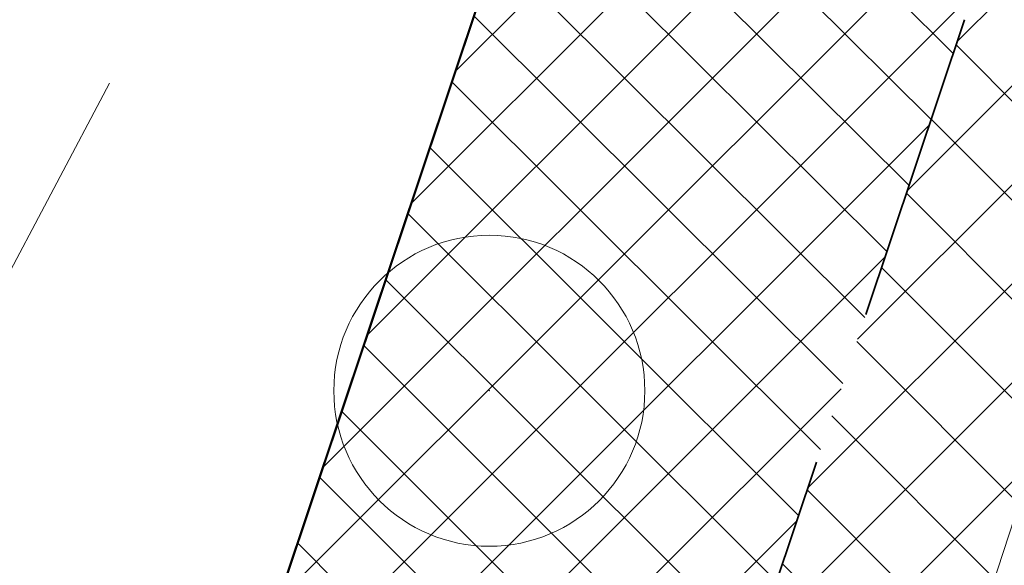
# Model space of a CAD drawing. Header units: metres. Extents: x 6599594 to 6600699, y 5687867 to 5691114.
# Tile 224 of 256: x 6599969.97 to 6599973.14, y 5688943.88 to 5688945.63. Entities that reach past the tile are written whole.
import ezdxf

# ---------------------------------------------------------------- set-up
doc = ezdxf.new("R2010")
doc.units = ezdxf.units.M
doc.header["$MEASUREMENT"] = 0
for name, pattern in [('1', [0]), ('3_EGBZ', [1.5, 1, -0.5]), ('BTO', [0]), ('BUG', [1.5, 1, -0.5]), ('L_0_04', [1.5, 1, -0.5])]:
    doc.linetypes.add(name, pattern=pattern)
doc.layers.get('0').update_dxf_attribs({"color": 253, "linetype": 'CONTINUOUS', "lineweight": 13})
for name, color, linetype, lineweight in [('_dren', 30, '3_EGBZ', 40), ('_kolor chodnik', 50, '1', 5), ('_kolor jezdnia', 4, '1', 0), ('_kolor pobocze', 211, '1', 5), ('_kolor zjazdy kostka', 7, '1', 5), ('_kolor zjazdy tłuczeń', 30, '1', 5), ('_kolor ścieżka @ 1', 10, '1', 0), ('_kraweznik', 7, 'CONTINUOUS', 35), ('_obrzeze', 10, 'BUG', 35), ('_podział mój', 201, 'BTO', 40), ('OT_Komunikacja', 7, 'CONTINUOUS', 0), ('OT_ZagospodarowanieTerenu', 7, 'CONTINUOUS', 0)]:
    doc.layers.add(name, color=color, linetype=linetype, lineweight=lineweight)
pattern_1 = [(45, (0, 0), (-0.1414213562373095, 0.1414213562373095), []), (135, (0, 0), (-0.1414213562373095, -0.1414213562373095), [])]

# ---------------------------------------------------------------- blocks, each defined once
blk = doc.blocks.new('230')
at = {"color": 0, "linetype": 'Continuous', "lineweight": 18}
blk.add_circle((0, 0), 1, dxfattribs=at)
blk = doc.blocks.new('hhh')
at = {"layer": '_podział mój'}
blk.add_line((6600012.715234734, 5689068.962127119), (6599853.466151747, 5688593.232024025), dxfattribs=at)

msp = doc.modelspace()

# ---------------------------------------------------------------- hatches: boundary and pattern name
at = {"layer": '_kolor chodnik'}
h = msp.add_hatch(dxfattribs=at)
h.set_pattern_fill('ANSI37', color=256, scale=1.6)
h.set_pattern_definition(pattern_1)
h.paths.add_polyline_path([(6599849.938171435, 5688542.085872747), (6599852.232147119, 5688548.938742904), (6599853.573135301, 5688548.489851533), (6599853.827082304, 5688549.248475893), (6599851.793849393, 5688549.929093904), (6599849.895278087, 5688548.982823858), (6599847.823506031, 5688542.793750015)])
edge = h.paths.add_edge_path()
edge.add_line((6600018.106075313, 5689087.454911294), (6600022.42781917, 5689091.229234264))
edge.add_line((6600022.42781917, 5689091.229234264), (6600020.233254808, 5689093.742094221))
edge.add_line((6600020.233254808, 5689093.742094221), (6600017.159471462, 5689091.057656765))
edge.add_arc((6600023.275194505, 5689085.385140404), 8.34143334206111, 137.1531558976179, 148.8016577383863)
edge.add_line((6600016.140105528, 5689089.706021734), (6600018.106075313, 5689087.454911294))
h.paths.add_polyline_path([(6600038.501784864, 5689187.59229436), (6600037.906968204, 5689187.700586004), (6600037.638296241, 5689186.224843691), (6600038.240083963, 5689186.115282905)])
h.paths.add_polyline_path([(6600069.098302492, 5689360.276020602), (6600068.321239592, 5689360.413462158), (6600068.064048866, 5689358.936495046), (6600068.836639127, 5689358.799546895)])
h.paths.add_polyline_path([(6600082.393785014, 5689362.950258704), (6600082.941124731, 5689366.103121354), (6600081.481377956, 5689366.361351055), (6600080.923159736, 5689363.210828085)])
h.paths.add_polyline_path([(6600074.022236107, 5689388.065861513), (6600072.983907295, 5689388.249860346), (6600072.723374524, 5689386.772538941), (6600073.760538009, 5689386.588865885)])
h.paths.add_polyline_path([(6600105.602402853, 5689486.45426531), (6600106.738797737, 5689489.760539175), (6600105.28818975, 5689490.281952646), (6600104.132785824, 5689486.965912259)])
h.paths.add_polyline_path([(6600132.519778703, 5689678.737346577), (6600131.636986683, 5689678.922259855), (6600131.330470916, 5689677.453953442), (6600132.212256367, 5689677.269208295)])
h.paths.add_polyline_path([(6600156.649397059, 5689798.7449027), (6600156.48800471, 5689797.95886096), (6600157.450195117, 5689797.757316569), (6600157.615023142, 5689798.542205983)])
h.paths.add_polyline_path([(6600189.055358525, 5689948.643107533), (6600187.902868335, 5689948.884512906), (6600187.600024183, 5689947.417400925), (6600188.748131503, 5689947.176379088)])
edge = h.paths.add_edge_path()
edge.add_line((6600204.459383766, 5690032.969035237), (6600204.153258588, 5690031.227801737))
edge.add_arc((6600202.328347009, 5690027.299936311), 4.331100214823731, 41.853001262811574, 65.08011546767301, ccw=False)
edge.add_arc((6600032.903931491, 5690051.979071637), 174.020003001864, 352.8070218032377, 353.495463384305)
edge.add_arc((6600202.372679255, 5690027.343587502), 5.999999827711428, 55.12102442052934, 69.64815978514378)
edge = h.paths.add_edge_path()
edge.add_line((6600205.046027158, 5690040.265402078), (6600204.972740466, 5690038.483452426))
edge.add_arc((6600203.986269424, 5690044.401803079), 5.999999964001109, 279.4630688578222, 294.9140560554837)
edge.add_line((6600206.513819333, 5690038.960158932), (6600206.607027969, 5690041.030672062))
edge.add_arc((6600203.986269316, 5690044.401803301), 4.270000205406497, 284.3702444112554, 307.86193139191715, ccw=False)
edge = h.paths.add_edge_path()
edge.add_arc((6600203.547470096, 5690044.558759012), 6.446878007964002, 324.43500910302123, 356.20133685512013, ccw=False)
edge.add_arc((6600203.986269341, 5690044.401803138), 6.000000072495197, 323.2169970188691, 357.4193489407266)
h.paths.add_polyline_path([(6600208.910055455, 5690121.713696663), (6600208.146285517, 5690121.748120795), (6600207.125602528, 5690121.794124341), (6600209.971605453, 5690121.665851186)])
edge = h.paths.add_edge_path()
edge.add_line((6600238.769818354, 5690481.648294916), (6600240.338176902, 5690490.87374652))
edge.add_line((6600240.338176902, 5690490.87374652), (6600241.251295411, 5690510.829461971))
edge.add_line((6600241.251295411, 5690510.829461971), (6600239.524022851, 5690510.928942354))
edge.add_line((6600239.524022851, 5690510.928942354), (6600238.633343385, 5690491.167757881))
edge.add_line((6600238.633343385, 5690491.167757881), (6600234.579716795, 5690467.661262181))
edge.add_line((6600234.579716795, 5690467.661262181), (6600234.449796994, 5690464.966873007))
edge.add_arc((6600242.443669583, 5690464.607462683), 8.001948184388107, 177.4256737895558, 268.2543056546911)
edge.add_line((6600242.199903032, 5690456.609228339), (6600242.216657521, 5690457.359274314))
edge.add_line((6600242.216657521, 5690457.359274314), (6600242.305257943, 5690458.836738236))
edge.add_arc((6600242.444504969, 5690464.607952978), 5.772894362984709, 177.0298084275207, 268.6178439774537, ccw=False)
edge.add_line((6600236.679365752, 5690464.907083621), (6600236.951876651, 5690470.95443634))
edge.add_line((6600236.951876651, 5690470.95443634), (6600238.15078669, 5690478.210832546))
edge.add_line((6600238.15078669, 5690478.210832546), (6600238.769818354, 5690481.648294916))
h.paths.add_polyline_path([(6600238.769818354, 5690481.648294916), (6600238.15078669, 5690478.210832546), (6600239.670056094, 5690477.930590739), (6600240.266710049, 5690481.376366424)])
edge = h.paths.add_edge_path()
edge.add_line((6600223.366500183, 5690460.339976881), (6600223.278629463, 5690457.997544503))
edge.add_arc((6600220.967166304, 5690465.656339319), 7.999999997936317, 286.7940807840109, 300.2738222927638)
edge.add_line((6600225.000231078, 5690458.747331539), (6600225.240084, 5690461.623695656))
edge.add_arc((6600221.105749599, 5690465.648640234), 5.76999998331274, 293.06724424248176, 315.7681070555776, ccw=False)
edge = h.paths.add_edge_path()
edge.add_arc((6600220.025145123, 5690444.676291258), 5.770000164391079, 37.996647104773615, 59.94382588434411, ccw=False)
edge.add_line((6600224.572175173, 5690448.22839199), (6600224.817793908, 5690451.081798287))
edge.add_arc((6600220.025145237, 5690444.676291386), 7.999999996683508, 53.19588653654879, 68.15166733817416)
edge.add_line((6600223.00235276, 5690452.101669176), (6600222.91504296, 5690449.670427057))
edge = h.paths.add_edge_path()
edge.add_arc((6600221.105749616, 5690465.648640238), 7.999999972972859, 328.0222308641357, 357.0132597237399)
edge.add_line((6600229.094882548, 5690465.23180147), (6600229.218816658, 5690467.593604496))
edge.add_line((6600229.218816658, 5690467.593604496), (6600228.218919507, 5690467.645774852))
edge.add_line((6600228.218919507, 5690467.645774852), (6600227.891778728, 5690461.411918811))
h.paths.add_polyline_path([(6600200.980142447, 5690012.236744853), (6600202.317278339, 5690011.956662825), (6600202.522293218, 5690012.935421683), (6600201.182321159, 5690013.216097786)])
h.paths.add_polyline_path([(6600196.457878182, 5689983.98337835), (6600195.202332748, 5689984.246370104), (6600194.899091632, 5689982.777335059), (6600196.150355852, 5689982.515240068)])
edge = h.paths.add_edge_path()
edge.add_line((6600112.305909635, 5689517.991018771), (6600112.691041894, 5689519.807934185))
edge.add_line((6600112.691041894, 5689519.807934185), (6600113.245521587, 5689522.423769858))
edge.add_line((6600113.245521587, 5689522.423769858), (6600111.553124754, 5689522.782507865))
edge.add_line((6600111.553124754, 5689522.782507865), (6600107.405864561, 5689503.21722655))
edge.add_line((6600107.405864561, 5689503.21722655), (6600099.494506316, 5689480.361667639))
edge.add_line((6600099.494506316, 5689480.361667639), (6600099.182814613, 5689478.891218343))
edge.add_arc((6600107.008997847, 5689477.232359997), 8.000059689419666, 168.0325629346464, 257.7529108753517)
edge.add_line((6600105.311960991, 5689469.414366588), (6600105.784990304, 5689471.593619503))
edge.add_arc((6600107.008927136, 5689477.232314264), 5.769999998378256, 168.0321375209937, 257.7533362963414, ccw=False)
edge.add_line((6600101.364343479, 5689478.42879883), (6600101.647245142, 5689479.76342708))
edge.add_line((6600101.647245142, 5689479.76342708), (6600104.132785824, 5689486.965912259))
edge.add_line((6600104.132785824, 5689486.965912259), (6600105.28818975, 5689490.281952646))
edge.add_line((6600105.28818975, 5689490.281952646), (6600108.240043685, 5689498.809726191))
edge.add_line((6600108.240043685, 5689498.809726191), (6600112.305909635, 5689517.991018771))
h.paths.add_polyline_path([(6600136.009573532, 5689645.499114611), (6600138.333647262, 5689645.012304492), (6600138.661671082, 5689646.578318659), (6600134.869459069, 5689647.372651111)])
at = {"layer": '_kolor jezdnia'}
h = msp.add_hatch(dxfattribs=at)
h.set_pattern_fill('ANSI37', color=4, scale=3.5)
h.set_pattern_definition([(45, (0, 0), (-0.3093592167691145, 0.3093592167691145), []), (135, (0, 0), (-0.3093592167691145, -0.3093592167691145), [])])
edge = h.paths.add_edge_path()
edge.add_line((6599833.066047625, 5688539.933393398), (6599850.649511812, 5688527.983462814))
edge.add_arc((6599857.337592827, 5688536.653968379), 10.95025544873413, 169.5012687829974, 232.3548431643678, ccw=False)
edge.add_arc((6599858.085851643, 5688536.618142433), 11.69295282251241, 162.2507788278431, 169.9967502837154, ccw=False)
edge.add_line((6599846.949484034, 5688540.182754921), (6599847.823506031, 5688542.793750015))
edge.add_line((6599847.823506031, 5688542.793750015), (6599849.895278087, 5688548.982823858))
edge.add_line((6599849.895278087, 5688548.982823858), (6599852.434748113, 5688556.56906746))
edge.add_line((6599852.434748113, 5688556.56906746), (6599928.48625871, 5688783.760284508))
edge.add_line((6599928.48625871, 5688783.760284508), (6599931.025728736, 5688791.34652811))
edge.add_line((6599931.025728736, 5688791.34652811), (6599996.657773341, 5688987.411326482))
edge.add_line((6599996.657773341, 5688987.411326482), (6599999.197243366, 5688994.997570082))
edge.add_line((6599999.197243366, 5688994.997570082), (6600021.930100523, 5689062.908193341))
edge.add_line((6600021.930100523, 5689062.908193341), (6600017.620224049, 5689067.371531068))
edge.add_line((6600017.620224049, 5689067.371531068), (6600016.714558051, 5689064.654078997))
edge.add_line((6600016.714558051, 5689064.654078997), (6600012.423620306, 5689051.835617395))
edge.add_line((6600012.423620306, 5689051.835617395), (6600009.884150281, 5689044.249373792))
edge.add_line((6600009.884150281, 5689044.249373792), (6599977.53516164, 5688947.612159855))
edge.add_line((6599977.53516164, 5688947.612159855), (6599974.995691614, 5688940.025916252))
edge.add_line((6599974.995691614, 5688940.025916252), (6599942.096912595, 5688841.746295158))
edge.add_line((6599942.096912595, 5688841.746295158), (6599939.557442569, 5688834.160051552))
edge.add_line((6599939.557442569, 5688834.160051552), (6599882.679288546, 5688664.246042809))
edge.add_line((6599882.679288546, 5688664.246042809), (6599880.139818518, 5688656.659799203))
edge.add_line((6599880.139818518, 5688656.659799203), (6599852.46454386, 5688573.984527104))
edge.add_line((6599852.46454386, 5688573.984527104), (6599842.470137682, 5688544.127903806))
edge.add_arc((6599835.706422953, 5688546.652910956), 7.219660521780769, 248.5480913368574, 339.52856074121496, ccw=False)
h.paths.add_polyline_path([(6600044.653202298, 5689172.271628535), (6600046.276244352, 5689181.431901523), (6600047.759199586, 5689189.801539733), (6600051.0603021, 5689208.432603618), (6600052.368792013, 5689215.817578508), (6600054.808584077, 5689229.587499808), (6600056.11707399, 5689236.972474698), (6600057.346666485, 5689243.912161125), (6600058.655146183, 5689251.297078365), (6600058.831439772, 5689252.292060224), (6600060.098987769, 5689259.445963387), (6600060.139929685, 5689259.677035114), (6600061.407468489, 5689266.830886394), (6600072.329030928, 5689328.470998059), (6600073.637511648, 5689335.855921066), (6600077.337304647, 5689356.73715072), (6600078.820259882, 5689365.106788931), (6600081.142794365, 5689378.214921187), (6600082.538516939, 5689386.092227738), (6600095.187867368, 5689457.483787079), (6600091.082877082, 5689465.8405575), (6600089.043088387, 5689454.328211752), (6600087.870641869, 5689447.711051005), (6600087.560133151, 5689445.958573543), (6600086.562151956, 5689440.326076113), (6600082.433200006, 5689417.022719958), (6600080.95024477, 5689408.65308175), (6600077.202698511, 5689387.502337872), (6600075.719743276, 5689379.132699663), (6600073.469199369, 5689366.430874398), (6600071.986244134, 5689358.061236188), (6600069.98686466, 5689346.776955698), (6600068.591142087, 5689338.899649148), (6600065.559290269, 5689321.78820693), (6600064.163567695, 5689313.910900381), (6600059.719426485, 5689288.828650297), (6600058.323703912, 5689280.951343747), (6600057.563846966, 5689276.662793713), (6600056.168124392, 5689268.785487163), (6600054.804920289, 5689261.091711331), (6600053.409197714, 5689253.21440478), (6600053.264817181, 5689252.399536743), (6600051.869094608, 5689244.522230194), (6600051.183555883, 5689240.653124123), (6600049.787833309, 5689232.775817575), (6600046.593849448, 5689214.749319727), (6600045.198126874, 5689206.872013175), (6600044.41754409, 5689202.466488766), (6600042.934588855, 5689194.096850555), (6600036.429952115, 5689157.38538759), (6600034.946996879, 5689149.01574938), (6600030.579776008, 5689124.367629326), (6600027.529365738, 5689107.151445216), (6600024.895072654, 5689094.014582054), (6600030.583685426, 5689094.264316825), (6600032.945013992, 5689106.191885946), (6600043.170247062, 5689163.901990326)])
edge = h.paths.add_edge_path()
edge.add_line((6600111.106812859, 5689535.144351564), (6600111.256844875, 5689535.85214863))
edge.add_line((6600111.256844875, 5689535.85214863), (6600112.915748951, 5689543.678261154))
edge.add_line((6600112.915748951, 5689543.678261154), (6600117.304772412, 5689564.384094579))
edge.add_line((6600117.304772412, 5689564.384094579), (6600119.067357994, 5689572.699339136))
edge.add_line((6600119.067357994, 5689572.699339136), (6600120.087667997, 5689577.512794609))
edge.add_line((6600120.087667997, 5689577.512794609), (6600121.642890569, 5689584.849775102))
edge.add_line((6600121.642890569, 5689584.849775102), (6600128.436769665, 5689616.900852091))
edge.add_line((6600128.436769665, 5689616.900852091), (6600129.991992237, 5689624.237832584))
edge.add_line((6600129.991992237, 5689624.237832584), (6600132.660554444, 5689636.827148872))
edge.add_line((6600132.660554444, 5689636.827148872), (6600133.208838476, 5689639.444704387))
edge.add_line((6600133.208838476, 5689639.444704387), (6600134.848957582, 5689647.274775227))
edge.add_line((6600134.848957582, 5689647.274775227), (6600138.97649476, 5689666.979995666))
edge.add_line((6600138.97649476, 5689666.979995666), (6600140.51410642, 5689674.320687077))
edge.add_line((6600140.51410642, 5689674.320687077), (6600145.209128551, 5689696.735129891))
edge.add_line((6600145.209128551, 5689696.735129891), (6600146.746740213, 5689704.075821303))
edge.add_line((6600146.746740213, 5689704.075821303), (6600151.462308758, 5689726.588354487))
edge.add_line((6600151.462308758, 5689726.588354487), (6600152.999920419, 5689733.929045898))
edge.add_line((6600152.999920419, 5689733.929045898), (6600155.244070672, 5689744.642813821))
edge.add_line((6600155.244070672, 5689744.642813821), (6600156.781682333, 5689751.983505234))
edge.add_line((6600156.781682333, 5689751.983505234), (6600161.635515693, 5689775.156126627))
edge.add_line((6600161.635515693, 5689775.156126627), (6600163.378142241, 5689783.475576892))
edge.add_line((6600163.378142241, 5689783.475576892), (6600163.850769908, 5689785.731942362))
edge.add_line((6600163.850769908, 5689785.731942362), (6600167.028500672, 5689800.902704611))
edge.add_line((6600167.028500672, 5689800.902704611), (6600179.49088801, 5689860.399222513))
edge.add_line((6600179.49088801, 5689860.399222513), (6600181.233514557, 5689868.718672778))
edge.add_line((6600181.233514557, 5689868.718672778), (6600181.84713393, 5689871.648144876))
edge.add_line((6600181.84713393, 5689871.648144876), (6600183.384745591, 5689878.988836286))
edge.add_line((6600183.384745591, 5689878.988836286), (6600184.935818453, 5689886.393792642))
edge.add_line((6600184.935818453, 5689886.393792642), (6600186.575937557, 5689894.223863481))
edge.add_line((6600186.575937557, 5689894.223863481), (6600194.05133812, 5689929.912074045))
edge.add_line((6600194.05133812, 5689929.912074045), (6600195.691457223, 5689937.742144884))
edge.add_line((6600195.691457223, 5689937.742144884), (6600202.915799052, 5689972.231779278))
edge.add_line((6600202.915799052, 5689972.231779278), (6600204.555918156, 5689980.061850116))
edge.add_line((6600204.555918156, 5689980.061850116), (6600206.062781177, 5689987.255744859))
edge.add_line((6600206.062781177, 5689987.255744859), (6600207.702900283, 5689995.085815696))
edge.add_line((6600207.702900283, 5689995.085815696), (6600210.232559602, 5690007.162628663))
edge.add_line((6600210.232559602, 5690007.162628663), (6600211.694938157, 5690014.144150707))
edge.add_arc((6600028.177652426, 5690052.584442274), 187.5000004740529, 348.1696294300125, 357.4195276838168)
edge.add_line((6600215.487522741, 5690044.142720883), (6600208.310270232, 5690026.480446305))
edge.add_arc((6600032.903933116, 5690051.97907145), 177.2500013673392, 348.1696294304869, 351.7289130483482, ccw=False)
edge.add_line((6600206.38894146, 5690015.640182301), (6600205.966941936, 5690013.625519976))
edge.add_line((6600205.966941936, 5690013.625519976), (6600204.326822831, 5690005.795449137))
edge.add_line((6600204.326822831, 5690005.795449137), (6600197.076961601, 5689971.183982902))
edge.add_line((6600197.076961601, 5689971.183982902), (6600195.334335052, 5689962.864532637))
edge.add_line((6600195.334335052, 5689962.864532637), (6600193.44722506, 5689953.855305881))
edge.add_line((6600193.44722506, 5689953.855305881), (6600191.909227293, 5689946.512771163))
edge.add_line((6600191.909227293, 5689946.512771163), (6600185.496844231, 5689915.899498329))
edge.add_line((6600185.496844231, 5689915.899498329), (6600183.856521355, 5689908.068454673))
edge.add_line((6600183.856521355, 5689908.068454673), (6600182.066605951, 5689899.523243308))
edge.add_line((6600182.066605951, 5689899.523243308), (6600180.32407057, 5689891.204228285))
edge.add_line((6600180.32407057, 5689891.204228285), (6600174.320344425, 5689862.541919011))
edge.add_line((6600174.320344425, 5689862.541919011), (6600172.577809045, 5689854.222903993))
edge.add_line((6600172.577809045, 5689854.222903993), (6600163.663810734, 5689811.666703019))
edge.add_line((6600163.663810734, 5689811.666703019), (6600162.023782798, 5689803.837067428))
edge.add_line((6600162.023782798, 5689803.837067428), (6600160.924220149, 5689798.587659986))
edge.add_line((6600160.924220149, 5689798.587659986), (6600159.279208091, 5689790.734229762))
edge.add_line((6600159.279208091, 5689790.734229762), (6600157.107250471, 5689780.365115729))
edge.add_line((6600157.107250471, 5689780.365115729), (6600155.462238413, 5689772.511685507))
edge.add_line((6600155.462238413, 5689772.511685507), (6600153.380318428, 5689762.572418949))
edge.add_line((6600153.380318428, 5689762.572418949), (6600151.735124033, 5689754.718118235))
edge.add_line((6600151.735124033, 5689754.718118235), (6600148.586504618, 5689739.686336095))
edge.add_line((6600148.586504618, 5689739.686336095), (6600146.885007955, 5689731.563243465))
edge.add_line((6600146.885007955, 5689731.563243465), (6600141.75088822, 5689707.052510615))
edge.add_line((6600141.75088822, 5689707.052510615), (6600140.110896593, 5689699.223048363))
edge.add_line((6600140.110896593, 5689699.223048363), (6600133.483561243, 5689667.583574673))
edge.add_line((6600133.483561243, 5689667.583574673), (6600131.860394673, 5689659.834436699))
edge.add_line((6600131.860394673, 5689659.834436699), (6600131.740984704, 5689659.26436315))
edge.add_line((6600131.740984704, 5689659.26436315), (6600130.117814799, 5689651.515209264))
edge.add_line((6600130.117814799, 5689651.515209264), (6600127.27873359, 5689637.961189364))
edge.add_line((6600127.27873359, 5689637.961189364), (6600126.924568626, 5689636.290366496))
edge.add_line((6600126.924568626, 5689636.290366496), (6600125.166244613, 5689627.995226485))
edge.add_line((6600125.166244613, 5689627.995226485), (6600118.009503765, 5689594.232298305))
edge.add_line((6600118.009503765, 5689594.232298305), (6600116.25117975, 5689585.937158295))
edge.add_line((6600116.25117975, 5689585.937158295), (6600113.665314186, 5689573.737975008))
edge.add_line((6600113.665314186, 5689573.737975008), (6600111.898534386, 5689565.402943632))
edge.add_line((6600111.898534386, 5689565.402943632), (6600104.889982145, 5689532.339115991))
edge.add_line((6600104.889982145, 5689532.339115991), (6600103.22663594, 5689524.492047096))
edge.add_line((6600103.22663594, 5689524.492047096), (6600096.623876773, 5689493.342605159))
edge.add_line((6600096.623876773, 5689493.342605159), (6600094.968986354, 5689485.535427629))
edge.add_line((6600094.968986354, 5689485.535427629), (6600094.300101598, 5689482.379870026))
edge.add_line((6600094.300101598, 5689482.379870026), (6600099.182814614, 5689478.891218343))
edge.add_line((6600099.182814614, 5689478.891218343), (6600099.494506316, 5689480.361667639))
edge.add_line((6600099.494506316, 5689480.361667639), (6600111.106812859, 5689535.144351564))
edge = h.paths.add_edge_path()
edge.add_arc((6600239.213891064, 5690851.400367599), 10.00000000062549, -2.8342403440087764, 76.13703556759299, ccw=False)
edge.add_line((6600249.201658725, 5690850.905901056), (6600249.082723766, 5690848.503524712))
edge.add_line((6600249.082723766, 5690848.503524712), (6600247.016487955, 5690806.767468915))
edge.add_line((6600247.016487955, 5690806.767468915), (6600246.092398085, 5690789.152178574))
edge.add_line((6600246.092398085, 5690789.152178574), (6600233.768116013, 5690572.015170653))
edge.add_line((6600233.768116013, 5690572.015170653), (6600228.959056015, 5690465.296202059))
edge.add_line((6600228.959056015, 5690465.296202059), (6600234.588724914, 5690465.017134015))
edge.add_line((6600234.588724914, 5690465.017134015), (6600239.262540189, 5690571.767576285))
edge.add_line((6600239.262540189, 5690571.767576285), (6600252.50503885, 5690806.400146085))
edge.add_line((6600252.50503885, 5690806.400146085), (6600254.569211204, 5690848.094521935))
edge.add_arc((6600262.559425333, 5690847.6989487), 7.999999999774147, 76.13703557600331, 177.1657596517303, ccw=False)
edge.add_line((6600264.476229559, 5690855.465921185), (6600241.609896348, 5690861.109083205))
edge = h.paths.add_edge_path()
edge.add_line((6600250.031475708, 5690451.625307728), (6600250.231741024, 5690455.772579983))
edge.add_line((6600250.231741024, 5690455.772579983), (6600246.257763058, 5690456.417303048))
edge.add_line((6600246.257763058, 5690456.417303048), (6600242.171761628, 5690456.61060902))
edge.add_arc((6600242.563100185, 5690464.586983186), 7.985968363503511, 176.9123644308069, 267.1911945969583, ccw=False)
edge.add_line((6600234.588724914, 5690465.017134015), (6600228.959056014, 5690465.296202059))
edge.add_arc((6600220.965133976, 5690465.657286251), 8.002072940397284, 267.8289300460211, 357.413716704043, ccw=False)
edge.add_line((6600220.661989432, 5690457.660957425), (6600212.406915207, 5690458.119572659))
edge.add_line((6600212.406915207, 5690458.119572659), (6600208.431872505, 5690457.817501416))
edge.add_line((6600208.431872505, 5690457.817501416), (6600208.233912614, 5690454.548331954))
edge.add_line((6600208.233912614, 5690454.548331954), (6600212.129565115, 5690453.127270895))
edge.add_line((6600212.129565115, 5690453.127270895), (6600218.640548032, 5690452.76554962))
edge.add_line((6600218.640548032, 5690452.76554962), (6600216.486747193, 5690452.885205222))
edge.add_line((6600216.486747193, 5690452.885205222), (6600220.468905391, 5690452.663974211))
edge.add_arc((6600220.025145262, 5690444.676291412), 7.99999997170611, -0.3386579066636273, 86.8201700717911, ccw=False)
edge.add_line((6600228.025005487, 5690444.629006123), (6600227.803602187, 5690439.649256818))
edge.add_line((6600227.803602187, 5690439.649256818), (6600226.885525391, 5690435.936828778))
edge.add_line((6600226.885525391, 5690435.936828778), (6600225.534849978, 5690405.967249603))
edge.add_line((6600225.534849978, 5690405.967249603), (6600226.115199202, 5690402.187514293))
edge.add_line((6600226.115199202, 5690402.187514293), (6600213.445139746, 5690121.008786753))
edge.add_line((6600213.445139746, 5690121.008786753), (6600213.352800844, 5690118.960058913))
edge.add_line((6600213.352800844, 5690118.960058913), (6600209.980184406, 5690044.131649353))
edge.add_arc((6600203.98626942, 5690044.401803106), 5.999999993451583, 257.4162346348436, 357.41934921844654, ccw=False)
edge.add_line((6600202.679069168, 5690038.545931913), (6600201.589735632, 5690033.666039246))
edge.add_line((6600201.589735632, 5690033.666039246), (6600203.67987942, 5690033.199458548))
edge.add_arc((6600202.372679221, 5690027.343587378), 5.999999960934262, -8.27108729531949, 77.41623506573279, ccw=False)
edge.add_line((6600208.310270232, 5690026.480446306), (6600215.487522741, 5690044.142720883))
edge.add_line((6600215.487522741, 5690044.142720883), (6600216.199687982, 5690059.9446614))
edge.add_line((6600216.199687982, 5690059.9446614), (6600216.537356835, 5690067.437056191))
edge.add_line((6600216.537356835, 5690067.437056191), (6600223.893528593, 5690230.66011469))
edge.add_line((6600223.893528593, 5690230.66011469), (6600224.231197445, 5690238.152509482))
edge.add_line((6600224.231197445, 5690238.152509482), (6600233.507835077, 5690443.987992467))
edge.add_arc((6600241.499722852, 5690443.627812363), 7.999999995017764, 87.29208981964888, 177.4195277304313, ccw=False)
edge.add_line((6600241.877677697, 5690451.618879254), (6600246.021541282, 5690451.422886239))
edge.add_line((6600246.021541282, 5690451.422886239), (6600246.427694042, 5690451.44338883))
edge.add_line((6600246.427694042, 5690451.44338883), (6600246.79397003, 5690451.461878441))
edge.add_line((6600246.79397003, 5690451.461878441), (6600250.031475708, 5690451.625307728))
edge = h.paths.add_edge_path()
edge.add_line((6600007.33756506, 5689086.20374581), (6600006.980466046, 5689080.740822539))
edge.add_line((6600006.980466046, 5689080.740822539), (6600007.229745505, 5689080.720859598))
edge.add_line((6600007.229745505, 5689080.720859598), (6600008.093335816, 5689080.601653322))
edge.add_line((6600008.093335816, 5689080.601653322), (6600008.702681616, 5689080.53831051))
edge.add_arc((6600008.140193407, 5689070.554142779), 9.999999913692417, -18.557800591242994, 86.77547804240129, ccw=False)
edge.add_line((6600017.620224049, 5689067.371531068), (6600021.930100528, 5689062.908193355))
edge.add_arc((6599734.83819726, 5689159.011261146), 302.7499967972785, 341.4922000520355, 343.8640860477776)
edge.add_arc((6600034.895369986, 5689072.315877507), 9.581213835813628, 98.63328270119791, 164.5273290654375, ccw=False)
edge.add_line((6600033.457137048, 5689081.788529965), (6600033.832640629, 5689081.798737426))
edge.add_line((6600033.832640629, 5689081.798737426), (6600034.422462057, 5689082.05700874))
edge.add_line((6600034.422462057, 5689082.05700874), (6600036.833623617, 5689082.139040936))
edge.add_line((6600036.833623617, 5689082.139040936), (6600036.730225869, 5689087.148851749))
edge.add_line((6600036.730225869, 5689087.148851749), (6600036.579860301, 5689087.134303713))
edge.add_arc((6600036.479565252, 5689093.136286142), 6.002820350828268, 169.1687651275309, 270.9573417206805, ccw=False)
edge.add_line((6600030.583685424, 5689094.264316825), (6600024.895072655, 5689094.014582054))
edge.add_arc((6600015.200558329, 5689096.162123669), 9.929528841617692, 271.0943432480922, 347.5094668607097, ccw=False)
edge.add_arc((6600014.909438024, 5689089.646776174), 3.446070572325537, 264.4236009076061, 278.0194998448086, ccw=False)
edge.add_line((6600014.574573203, 5689086.217014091), (6600014.299554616, 5689086.232508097))
edge.add_line((6600014.299554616, 5689086.232508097), (6600010.474232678, 5689086.448019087))
edge.add_line((6600010.474232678, 5689086.448019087), (6600007.33756506, 5689086.20374581))
edge = h.paths.add_edge_path()
edge.add_line((6600105.490725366, 5689463.953528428), (6600106.927559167, 5689464.047234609))
edge.add_line((6600106.927559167, 5689464.047234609), (6600107.835, 5689468.66))
edge.add_line((6600107.835, 5689468.66), (6600105.311960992, 5689469.414366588))
edge.add_arc((6600107.008997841, 5689477.232359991), 8.000059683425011, 168.0325628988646, 257.75291091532, ccw=False)
edge.add_line((6600099.182814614, 5689478.891218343), (6600094.300101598, 5689482.379870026))
edge.add_arc((6600586.245114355, 5689378.104238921), 502.8750369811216, 168.032376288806, 169.9522165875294)
edge.add_line((6600091.082877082, 5689465.8405575), (6600095.187867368, 5689457.483787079))
edge.add_arc((6600103.065173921, 5689456.088064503), 8.000000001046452, 77.7533362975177, 169.9524553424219, ccw=False)
edge.add_line((6600104.762140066, 5689463.906012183), (6600105.490725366, 5689463.953528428))
at = {"layer": '_kolor pobocze'}
h = msp.add_hatch(dxfattribs=at)
h.set_pattern_fill('ANSI37', color=256, scale=1.6)
h.set_pattern_definition(pattern_1)
edge = h.paths.add_edge_path()
edge.add_line((6600035.926965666, 5689101.569442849), (6600036.046865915, 5689102.311543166))
edge.add_arc((6600058.171848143, 5689233.778275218), 133.3154772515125, 259.4578941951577, 260.4470163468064, ccw=False)
edge.add_line((6600033.780707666, 5689102.713067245), (6600032.142559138, 5689101.847662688))
edge.add_arc((6599734.838175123, 5689159.011266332), 302.7500195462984, 347.6801154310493, 349.11639019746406, ccw=False)
edge.add_arc((6600036.478170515, 5689093.133441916), 6.000000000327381, 167.68011541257, 271.5571101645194)
edge.add_line((6600036.64121064, 5689087.1356575), (6600036.730491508, 5689087.137804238))
edge.add_line((6600036.730491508, 5689087.137804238), (6600036.712463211, 5689087.887583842))
edge.add_line((6600036.712463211, 5689087.887583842), (6600036.559840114, 5689087.884077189))
edge.add_arc((6600036.482532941, 5689093.14290691), 5.259397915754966, 170.6455005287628, 270.8422131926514, ccw=False)
edge.add_arc((6600545.796425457, 5688991.216220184), 524.6691769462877, 167.9170060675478, 168.7028219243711, ccw=False)
edge.add_line((6600032.751078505, 5689101.044345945), (6600034.011432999, 5689101.917298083))
edge.add_line((6600034.011432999, 5689101.917298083), (6600035.926965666, 5689101.569442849))
edge = h.paths.add_edge_path()
edge.add_line((6600002.828843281, 5688994.032881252), (6600003.066918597, 5688994.74409159))
edge.add_line((6600003.066918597, 5688994.74409159), (6600001.227880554, 5688995.359703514))
edge.add_line((6600001.227880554, 5688995.359703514), (6600000.55876659, 5688996.702196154))
edge.add_line((6600000.55876659, 5688996.702196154), (6600022.641310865, 5689062.67011804))
edge.add_arc((6599734.838193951, 5689159.011262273), 303.5000002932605, 341.4922000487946, 343.8640860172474)
edge.add_arc((6600035.267451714, 5689072.092773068), 9.250000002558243, 91.55711016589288, 163.8640860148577, ccw=False)
edge.add_line((6600035.016098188, 5689081.339357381), (6600036.868703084, 5689081.389717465))
edge.add_line((6600036.868703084, 5689081.389717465), (6600036.850674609, 5689082.139504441))
edge.add_line((6600036.850674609, 5689082.139504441), (6600034.99571817, 5689082.089080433))
edge.add_arc((6600035.267451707, 5689072.092773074), 9.999999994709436, 91.55711014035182, 163.8640860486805)
edge.add_arc((6599734.838192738, 5689159.011262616), 302.7500015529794, 341.4922000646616, 343.8640860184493, ccw=False)
edge.add_line((6600021.930100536, 5689062.908193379), (6599999.748942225, 5688996.645678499))
edge.add_line((6599999.748942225, 5688996.645678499), (6600000.695212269, 5688994.747107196))
edge.add_line((6600000.695212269, 5688994.747107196), (6600002.828843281, 5688994.032881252))
h.paths.add_polyline_path([(6599971.7492186, 5688907.297112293), (6599971.084233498, 5688908.631320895), (6599997.822068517, 5688988.526766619), (6599999.164561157, 5688989.195880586), (6600001.003599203, 5688988.580268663), (6600001.241674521, 5688989.291479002), (6599999.108043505, 5688990.005704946), (6599997.209472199, 5688989.059434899), (6599970.270280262, 5688908.583087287), (6599971.216550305, 5688906.684515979), (6599973.350181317, 5688905.970290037), (6599973.588256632, 5688906.681500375)])
h.paths.add_polyline_path([(6599932.504667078, 5688790.060553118), (6599931.835553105, 5688791.403045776), (6599968.343406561, 5688900.4641754), (6599969.685899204, 5688901.133289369), (6599971.524937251, 5688900.517677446), (6599971.763012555, 5688901.228887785), (6599969.629381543, 5688901.94311373), (6599967.730810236, 5688900.996843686), (6599931.025728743, 5688791.34652811), (6599931.971998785, 5688789.447956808), (6599934.105629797, 5688788.73373086), (6599934.343705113, 5688789.4449412)])
at = {"layer": '_kolor zjazdy kostka'}
h = msp.add_hatch(dxfattribs=at)
h.set_pattern_fill('ANSI37', color=256, scale=1.6)
h.set_pattern_definition(pattern_1)
h.paths.add_polyline_path([(6600244.137440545, 5690813.934732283), (6600242.369522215, 5690814.022127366), (6600242.097568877, 5690808.528921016), (6600243.865482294, 5690808.441426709)])
h.paths.add_polyline_path([(6600247.012128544, 5690806.679412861), (6600247.442736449, 5690815.377295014), (6600247.393289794, 5690814.378518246), (6600247.113277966, 5690808.722537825)])
h.paths.add_polyline_path([(6600242.297085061, 5690788.088808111), (6600240.958726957, 5690788.155683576), (6600240.648818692, 5690782.664569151), (6600241.987258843, 5690782.599147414)])
h.paths.add_polyline_path([(6600245.558275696, 5690780.919298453), (6600246.037231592, 5690789.405686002), (6600244.985820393, 5690788.453468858), (6600244.612601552, 5690781.981345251)])
h.paths.add_polyline_path([(6600241.348405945, 5690723.711515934), (6600242.272017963, 5690722.691689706), (6600242.749709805, 5690731.155680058), (6600241.698138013, 5690730.203317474), (6600241.472690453, 5690726.27550499)])
h.paths.add_polyline_path([(6600225.772794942, 5690394.589141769), (6600224.731429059, 5690393.637598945), (6600224.461246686, 5690387.644646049), (6600225.412923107, 5690386.603142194)])
h.paths.add_polyline_path([(6600223.012390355, 5690333.280720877), (6600223.372595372, 5690341.272607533), (6600222.32835346, 5690340.318436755), (6600222.058239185, 5690334.324941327)])
h.paths.add_polyline_path([(6600215.496388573, 5690166.390602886), (6600215.856593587, 5690174.382489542), (6600214.812834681, 5690173.428760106), (6600214.542018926, 5690167.435062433)])
h.paths.add_polyline_path([(6600212.446537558, 5690121.053392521), (6600213.399499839, 5690120.010473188), (6600213.788744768, 5690128.503024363), (6600212.745135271, 5690127.54943145)])
h.paths.add_polyline_path([(6600209.977420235, 5690121.665589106), (6600210.225142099, 5690127.162117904), (6600207.346107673, 5690127.291879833), (6600207.119593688, 5690121.794395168)])
h.paths.add_polyline_path([(6600207.950178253, 5690070.725854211), (6600204.880846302, 5690070.828947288), (6600204.643784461, 5690065.333808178), (6600207.702521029, 5690065.204598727)])
h.paths.add_polyline_path([(6600200.981479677, 5690012.236464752), (6600199.969248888, 5690007.339980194), (6600201.282587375, 5690007.064882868), (6600202.31726072, 5690011.956666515)])
h.paths.add_polyline_path([(6600193.613960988, 5689970.406358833), (6600192.398010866, 5689970.660657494), (6600191.286205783, 5689965.274578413), (6600192.486379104, 5689965.023185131)])
h.paths.add_polyline_path([(6600189.061271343, 5689948.671423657), (6600189.98413328, 5689953.050774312), (6600188.818902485, 5689953.32186217), (6600187.908781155, 5689948.91282903)])
h.paths.add_polyline_path([(6600180.976201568, 5689915.317449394), (6600179.952861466, 5689910.421322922), (6600181.008474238, 5689910.200199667), (6600182.033843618, 5689915.09540201)])
h.paths.add_polyline_path([(6600176.508279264, 5689893.538690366), (6600177.476023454, 5689893.335973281), (6600178.603605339, 5689898.719146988), (6600177.636002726, 5689898.922290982)])
h.paths.add_polyline_path([(6600179.28182965, 5689859.401159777), (6600180.522246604, 5689860.211927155), (6600181.057490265, 5689860.561775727), (6600183.598022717, 5689860.029600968), (6600184.726606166, 5689865.412570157), (6600182.186324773, 5689865.943033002), (6600181.604764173, 5689866.832779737), (6600181.024456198, 5689867.720610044)])
h.paths.add_polyline_path([(6600160.200810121, 5689810.862606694), (6600159.232772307, 5689811.065842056), (6600158.207991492, 5689806.171529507), (6600159.175735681, 5689805.968812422)])
h.paths.add_polyline_path([(6600156.49391753, 5689797.987177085), (6600155.463416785, 5689793.068691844), (6600156.431160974, 5689792.865974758), (6600157.461419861, 5689797.784520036)])
edge = h.paths.add_edge_path()
edge.add_arc((6600173.111981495, 5689800.679690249), 5.999999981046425, 204.673115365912, 239.5411154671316, ccw=False)
edge.add_arc((6600173.162096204, 5689800.685330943), 6.047914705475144, 168.3203586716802, 204.5234866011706, ccw=False)
edge.add_line((6600167.239404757, 5689801.9096668), (6600163.651667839, 5689784.781499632))
edge.add_arc((6600169.524220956, 5689783.551410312), 5.999999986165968, 139.2146049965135, 168.1696294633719, ccw=False)
edge.add_arc((6600169.524220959, 5689783.551410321), 5.999999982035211, 96.80962310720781, 139.2146050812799, ccw=False)
edge.add_line((6600168.812796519, 5689789.509083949), (6600170.070461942, 5689795.507731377))
h.paths.add_polyline_path([(6600163.526364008, 5689776.866746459), (6600166.051243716, 5689776.337874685), (6600167.179826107, 5689781.720838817), (6600164.653945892, 5689782.249920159), (6600163.941148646, 5689783.340449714), (6600163.493329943, 5689784.025580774), (6600161.750703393, 5689775.706130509), (6600162.438017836, 5689776.155376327)])
h.paths.add_polyline_path([(6600152.614191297, 5689774.643430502), (6600153.639138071, 5689779.536616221), (6600152.646757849, 5689779.744928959), (6600151.646447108, 5689774.846147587)])
h.paths.add_polyline_path([(6600150.121074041, 5689767.466820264), (6600148.177624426, 5689758.16795459), (6600149.115997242, 5689757.971390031), (6600151.066362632, 5689767.268392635)])
h.paths.add_polyline_path([(6600142.970741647, 5689739.332500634), (6600141.888449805, 5689734.142420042), (6600144.036614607, 5689733.695518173), (6600145.123068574, 5689738.882330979)])
h.paths.add_polyline_path([(6600136.256357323, 5689701.052153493), (6600137.154085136, 5689700.864096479), (6600138.287960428, 5689706.274871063), (6600137.386492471, 5689706.464182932)])
h.paths.add_polyline_path([(6600130.081494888, 5689667.099389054), (6600129.212847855, 5689667.281639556), (6600128.083282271, 5689661.898895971), (6600128.953953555, 5689661.716447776)])
h.paths.add_polyline_path([(6600128.397394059, 5689659.030340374), (6600127.554144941, 5689659.207226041), (6600126.49340855, 5689653.810049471), (6600127.269860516, 5689653.647397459)])
h.paths.add_polyline_path([(6600134.990411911, 5689640.633636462), (6600137.30714639, 5689640.148363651), (6600138.339560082, 5689645.040620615), (6600136.015486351, 5689645.500958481), (6600135.435178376, 5689646.388788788), (6600134.8548704, 5689647.276619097), (6600133.214751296, 5689639.446548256), (6600134.102581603, 5689640.026856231)])
h.paths.add_polyline_path([(6600122.164164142, 5689634.294831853), (6600121.024067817, 5689628.914244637), (6600122.015114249, 5689628.705875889), (6600123.155614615, 5689634.086346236)])
h.paths.add_polyline_path([(6600114.54207576, 5689593.450769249), (6600113.493359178, 5689593.398339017), (6600112.364315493, 5689588.045694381), (6600113.29076438, 5689587.54753241)])
h.paths.add_polyline_path([(6600110.194543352, 5689572.941097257), (6600109.20781945, 5689573.148880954), (6600108.067717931, 5689567.768269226), (6600109.05014319, 5689567.535215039)])
h.paths.add_polyline_path([(6600119.083213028, 5689565.540446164), (6600119.089125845, 5689565.542290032), (6600121.462438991, 5689565.065690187), (6600122.598093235, 5689570.447168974), (6600120.229622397, 5689570.949214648), (6600119.651446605, 5689571.8119627), (6600119.073270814, 5689572.727655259), (6600117.310757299, 5689564.412754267)])
h.paths.add_polyline_path([(6600101.698666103, 5689532.937884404), (6600100.730666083, 5689533.141679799), (6600099.694214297, 5689528.250234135), (6600100.669121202, 5689528.045267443)])
h.paths.add_polyline_path([(6600094.064021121, 5689496.827028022), (6600093.080194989, 5689497.033910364), (6600092.036590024, 5689492.143967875), (6600093.038865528, 5689491.933250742)])
h.paths.add_polyline_path([(6600083.709836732, 5689453.74980843), (6600082.738586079, 5689448.336231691), (6600084.647281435, 5689448.027407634), (6600085.606840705, 5689453.416583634)])
h.paths.add_polyline_path([(6600084.434394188, 5689446.82589514), (6600083.348896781, 5689447.018140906), (6600082.567374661, 5689442.58660872), (6600083.649300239, 5689442.394910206)])
h.paths.add_polyline_path([(6600078.04194071, 5689410.721110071), (6600078.996952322, 5689416.137564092), (6600078.054833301, 5689416.304853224), (6600077.111232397, 5689410.886043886)])
h.paths.add_polyline_path([(6600072.911565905, 5689386.768652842), (6600071.960466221, 5689381.312635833), (6600072.800073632, 5689381.16322159), (6600073.766450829, 5689386.590709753)])
h.paths.add_polyline_path([(6600082.887400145, 5689379.432062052), (6600085.278102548, 5689379.03494316), (6600086.160383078, 5689383.956496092), (6600083.759726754, 5689384.355378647), (6600083.152078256, 5689385.224725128), (6600082.544429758, 5689386.094071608), (6600081.148707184, 5689378.216765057), (6600082.018053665, 5689378.824413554)])
h.paths.add_polyline_path([(6600080.731401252, 5689363.247695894), (6600080.041469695, 5689363.369939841), (6600079.433821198, 5689364.239286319), (6600078.8261727, 5689365.1086328), (6600077.343217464, 5689356.73899459), (6600078.212563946, 5689357.346643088), (6600079.081910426, 5689357.954291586), (6600081.429189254, 5689357.564866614), (6600082.388748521, 5689362.980514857)])
h.paths.add_polyline_path([(6600069.104215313, 5689360.304336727), (6600070.063917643, 5689365.720487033), (6600069.2708267, 5689365.861009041), (6600068.327152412, 5689360.441778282)])
h.paths.add_polyline_path([(6600066.550616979, 5689345.891799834), (6600065.546169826, 5689346.069805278), (6600064.677796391, 5689341.145792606), (6600065.678290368, 5689340.968483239)])
h.paths.add_polyline_path([(6600061.138656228, 5689321.077501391), (6600060.270282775, 5689316.15348863), (6600061.250715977, 5689315.979734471), (6600062.127590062, 5689320.902245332)])
h.paths.add_polyline_path([(6600055.325252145, 5689288.11325564), (6600054.456878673, 5689283.189242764), (6600055.410852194, 5689283.020177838), (6600056.283178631, 5689287.917022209)])
h.paths.add_polyline_path([(6600048.045675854, 5689182.819289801), (6600050.371939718, 5689182.407116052), (6600051.31444535, 5689187.67761207), (6600048.980409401, 5689188.064690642), (6600048.372760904, 5689188.934037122), (6600047.765112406, 5689189.803383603), (6600046.306982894, 5689181.603992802), (6600046.972918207, 5689182.069462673)])
h.paths.add_polyline_path([(6600040.943690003, 5689201.374141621), (6600039.339175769, 5689201.66987967), (6600038.429882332, 5689196.244216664), (6600039.984130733, 5689195.958493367)])
h.paths.add_polyline_path([(6600032.993704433, 5689156.473759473), (6600032.278185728, 5689156.600537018), (6600031.299242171, 5689151.188930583), (6600032.034145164, 5689151.058111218)])
h.paths.add_polyline_path([(6600026.309179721, 5689123.603833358), (6600025.417362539, 5689118.683970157), (6600026.271201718, 5689118.532684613), (6600027.143528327, 5689123.456001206)])
h.paths.add_polyline_path([(6600013.302986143, 5689054.462576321), (6600015.842456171, 5689062.048819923), (6600014.576741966, 5689061.417973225), (6600012.672139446, 5689055.728290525)])
h.paths.add_polyline_path([(6599974.547216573, 5688938.686171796), (6599977.086686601, 5688946.272415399), (6599975.820972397, 5688945.641568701), (6599973.916369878, 5688939.951886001)])
h.paths.add_polyline_path([(6599942.102825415, 5688841.748139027), (6599940.837111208, 5688841.117292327), (6599938.932508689, 5688835.427609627), (6599939.563355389, 5688834.161895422)])
h.paths.add_polyline_path([(6599882.685201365, 5688664.247886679), (6599881.419487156, 5688663.617039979), (6599879.514884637, 5688657.927357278), (6599880.145731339, 5688656.661643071)])
h.paths.add_polyline_path([(6599851.799762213, 5688549.930937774), (6599853.832995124, 5688549.250319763), (6599855.42016389, 5688553.991722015), (6599853.386930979, 5688554.672340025), (6599852.913795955, 5688555.621625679), (6599852.440660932, 5688556.570911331), (6599849.901190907, 5688548.984667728)])
h.paths.add_polyline_path([(6600233.581687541, 5690586.458647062), (6600234.520016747, 5690585.337735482), (6600234.976631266, 5690593.428266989), (6600233.922640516, 5690592.499827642)])
h.paths.add_polyline_path([(6600231.72837122, 5690526.750719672), (6600230.676277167, 5690525.793817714), (6600230.420013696, 5690519.782861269), (6600231.363586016, 5690518.655686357)])
h.paths.add_polyline_path([(6600237.577122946, 5690639.505119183), (6600236.516490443, 5690638.540451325), (6600236.176926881, 5690632.541599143), (6600237.1204992, 5690631.41442423)])
h.paths.add_polyline_path([(6600238.927801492, 5690681.139540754), (6600239.8637879, 5690680.021427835), (6600240.320411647, 5690688.112122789), (6600239.268317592, 5690687.155220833)])
h.paths.add_polyline_path([(6600218.12228406, 5690224.814875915), (6600217.079933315, 5690223.86243318), (6600216.809648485, 5690217.865326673), (6600217.762143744, 5690216.822918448)])
h.paths.add_polyline_path([(6600219.363739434, 5690274.535639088), (6600220.31588625, 5690273.493612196), (6600220.675810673, 5690281.480778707), (6600219.633750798, 5690280.528598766)])
h.paths.add_polyline_path([(6600168.759867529, 5689856.554734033), (6600169.729143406, 5689856.3516961), (6600170.857343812, 5689861.737822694), (6600169.889741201, 5689861.940966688)])
h.paths.add_polyline_path([(6600168.841833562, 5689852.115601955), (6600167.871405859, 5689852.319339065), (6600166.844894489, 5689847.425845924), (6600167.816759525, 5689847.221809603)])
at = {"layer": '_kolor zjazdy tłuczeń'}
h = msp.add_hatch(dxfattribs=at)
h.set_pattern_fill('ANSI37', color=256, scale=1.6)
h.set_pattern_definition(pattern_1)
h.paths.add_polyline_path([(6600071.738584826, 5689316.541189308), (6600074.002160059, 5689316.139947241), (6600074.821286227, 5689320.564809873), (6600072.52373066, 5689320.972165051), (6600071.758724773, 5689322.066638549), (6600071.308433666, 5689322.710858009), (6600069.999891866, 5689315.325892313), (6600070.869299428, 5689315.933583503)])
h.paths.add_polyline_path([(6600061.837619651, 5689260.66121769), (6600065.403572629, 5689260.029392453), (6600066.188084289, 5689264.460480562), (6600062.622765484, 5689265.092193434), (6600062.015116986, 5689265.961539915), (6600061.407468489, 5689266.830886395), (6600060.139929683, 5689259.677035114), (6600060.036255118, 5689259.091907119), (6600060.968334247, 5689260.053611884)])
h.paths.add_polyline_path([(6600054.121686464, 5689275.749321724), (6600049.353940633, 5689276.594248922), (6600048.563196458, 5689272.164286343), (6600053.336592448, 5689271.318336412)])
h.paths.add_polyline_path([(6600051.362759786, 5689260.178239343), (6600046.575145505, 5689261.026687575), (6600045.696540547, 5689256.104505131), (6600050.490433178, 5689255.254922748)])
h.paths.add_polyline_path([(6600049.822656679, 5689251.486064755), (6600049.559351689, 5689250), (6600049.309277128, 5689248.588606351), (6600048.950330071, 5689246.562748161)])
h.paths.add_polyline_path([(6600047.741395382, 5689239.739652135), (6600042.927602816, 5689240.5921676), (6600042.049096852, 5689235.670539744), (6600046.869068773, 5689234.816335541)])
h.paths.add_polyline_path([(6600054.808584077, 5689229.587499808), (6600055.677930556, 5689230.195148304), (6600056.547277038, 5689230.802796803), (6600060.116611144, 5689230.170372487), (6600060.901070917, 5689234.601469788), (6600057.332370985, 5689235.233781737), (6600056.724722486, 5689236.103128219), (6600056.117073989, 5689236.972474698)])
h.paths.add_polyline_path([(6600057.608354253, 5689245.389098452), (6600057.89849587, 5689247.026626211), (6600058.129179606, 5689248.328580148), (6600058.393448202, 5689249.820083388), (6600058.524297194, 5689250.558580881), (6600058.655146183, 5689251.297078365), (6600057.346666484, 5689243.912161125), (6600057.477515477, 5689244.650658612)])
h.paths.add_polyline_path([(6600060.098987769, 5689259.445963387), (6600058.727765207, 5689251.706932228), (6600059.941512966, 5689252.555307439), (6600060.466458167, 5689252.922229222), (6600064.033202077, 5689252.290263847), (6600064.817708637, 5689256.721352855), (6600061.251552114, 5689257.353214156), (6600060.448868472, 5689258.501592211), (6600060.036255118, 5689259.091907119)])
h.paths.add_polyline_path([(6600045.065773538, 5689224.587510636), (6600040.223948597, 5689225.445565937), (6600039.34534368, 5689220.523383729), (6600044.184647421, 5689219.665753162)])
h.paths.add_polyline_path([(6600051.807328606, 5689212.648740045), (6600053.546021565, 5689213.864037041), (6600057.117339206, 5689213.231261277), (6600057.158908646, 5689213.462503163), (6600056.685976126, 5689210.795034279), (6600057.988775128, 5689218.149697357), (6600054.417482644, 5689218.782468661), (6600053.202185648, 5689220.521161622)])
h.paths.add_polyline_path([(6600044.653202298, 5689172.271628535), (6600043.131958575, 5689163.685894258), (6600043.720910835, 5689164.09755516), (6600044.870651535, 5689164.901191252), (6600047.172110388, 5689164.493252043), (6600048.178122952, 5689170.123537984), (6600045.868499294, 5689170.532935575), (6600045.260850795, 5689171.402282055)])
h.paths.add_polyline_path([(6600011.927798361, 5689061.806776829), (6600010.473178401, 5689062.264357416), (6600008.88600963, 5689057.522955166), (6600010.308430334, 5689057.04680453)])
h.paths.add_polyline_path([(6599999.962386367, 5688989.719716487), (6600001.241674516, 5688989.291478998), (6600002.277144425, 5688992.384772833), (6600002.82884328, 5688994.032881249), (6600000.695212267, 5688994.747107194), (6599999.748942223, 5688996.645678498), (6599997.209472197, 5688989.059434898), (6599999.108043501, 5688990.005704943)])
h.paths.add_polyline_path([(6599973.139829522, 5688946.01180226), (6599971.717408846, 5688946.487952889), (6599970.130240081, 5688941.746550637), (6599971.552660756, 5688941.270400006)])
h.paths.add_polyline_path([(6599938.150055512, 5688841.485682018), (6599936.727634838, 5688841.961832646), (6599935.140466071, 5688837.220430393), (6599936.562886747, 5688836.744279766)])
h.paths.add_polyline_path([(6599930.384830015, 5688784.706554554), (6599932.51846103, 5688783.992328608), (6599934.105629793, 5688788.733730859), (6599931.971998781, 5688789.447956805), (6599931.498863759, 5688790.397242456), (6599931.025728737, 5688791.34652811), (6599928.48625871, 5688783.760284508), (6599929.435544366, 5688784.233419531)])
h.paths.add_polyline_path([(6599878.732431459, 5688663.985429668), (6599877.310010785, 5688664.461580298), (6599875.722842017, 5688659.720178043), (6599877.145262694, 5688659.244027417)])
at = {"layer": '_kolor ścieżka @ 1'}
h = msp.add_hatch(dxfattribs=at)
h.set_pattern_fill('ANSI37', color=10, scale=1.8)
h.set_pattern_definition([(45, (0, 0), (-0.1590990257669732, 0.1590990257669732), []), (135, (0, 0), (-0.1590990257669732, -0.1590990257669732), [])])
edge = h.paths.add_edge_path()
edge.add_line((6599877.145262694, 5688659.244027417), (6599854.614951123, 5688591.938475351))
edge.add_line((6599854.614951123, 5688591.938475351), (6599854.214414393, 5688589.387325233))
edge.add_line((6599854.214414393, 5688589.387325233), (6599839.435327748, 5688545.233719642))
edge.add_arc((6599834.523035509, 5688547.748213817), 5.518450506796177, 246.51508714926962, 332.8930934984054, ccw=False)
edge.add_line((6599832.323891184, 5688542.686883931), (6599836.925902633, 5688539.594394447))
edge.add_arc((6599835.881373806, 5688546.52869976), 7.012533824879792, 278.5661808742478, 339.9794081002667)
edge.add_line((6599842.470137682, 5688544.127903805), (6599857.359687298, 5688588.607952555))
edge.add_line((6599857.359687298, 5688588.607952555), (6599857.303782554, 5688591.591210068))
edge.add_line((6599857.303782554, 5688591.591210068), (6599879.508971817, 5688657.925513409))
edge.add_line((6599879.508971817, 5688657.925513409), (6599879.193548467, 5688658.558370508))
edge.add_line((6599879.193548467, 5688658.558370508), (6599877.145262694, 5688659.244027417))
h.paths.add_polyline_path([(6599879.193548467, 5688658.558370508), (6599879.508971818, 5688657.925513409), (6599881.413574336, 5688663.615196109), (6599880.780717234, 5688663.299772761), (6599878.732431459, 5688663.985429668), (6599877.145262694, 5688659.244027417)])
h.paths.add_polyline_path([(6599938.92659587, 5688835.425765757), (6599938.611172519, 5688836.058622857), (6599936.562886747, 5688836.744279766), (6599878.732431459, 5688663.985429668), (6599880.780717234, 5688663.299772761), (6599881.413574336, 5688663.615196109)])
h.paths.add_polyline_path([(6599974.364844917, 5688941.291630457), (6599974.049421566, 5688941.924487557), (6599972.001135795, 5688942.610144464), (6599936.562886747, 5688836.744279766), (6599938.611172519, 5688836.058622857), (6599938.92659587, 5688835.425765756)])
h.paths.add_polyline_path([(6599974.049421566, 5688941.924487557), (6599974.364844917, 5688941.291630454), (6600009.253303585, 5689045.515087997), (6600008.937880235, 5689046.147945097), (6600006.889594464, 5689046.833602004), (6599972.001135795, 5688942.610144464)])
h.paths.add_polyline_path([(6600008.937880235, 5689046.147945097), (6600009.253303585, 5689045.515087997), (6600011.157906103, 5689051.204770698), (6600010.525049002, 5689050.889347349), (6600008.476763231, 5689051.575004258), (6600006.889594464, 5689046.833602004)])
edge = h.paths.add_edge_path()
edge.add_arc((6599858.085851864, 5688536.618142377), 11.69295304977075, 162.2507788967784, 169.9967501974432)
edge.add_line((6599846.570656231, 5688538.649255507), (6599849.824991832, 5688528.706403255))
edge.add_line((6599849.824991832, 5688528.706403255), (6599853.13552, 5688528.731057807))
edge.add_line((6599853.13552, 5688528.731057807), (6599849.868997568, 5688538.728963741))
edge.add_line((6599849.868997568, 5688538.728963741), (6599850.886451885, 5688541.768438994))
edge.add_line((6599850.886451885, 5688541.768438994), (6599849.938171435, 5688542.085872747))
edge.add_line((6599849.938171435, 5688542.085872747), (6599847.823506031, 5688542.793750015))
edge.add_line((6599847.823506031, 5688542.793750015), (6599846.949484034, 5688540.182754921))
edge = h.paths.add_edge_path()
edge.add_arc((6600008.743460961, 5689068.123037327), 7.659999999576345, 341.4922000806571, 372.1491631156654)
edge.add_line((6600016.231900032, 5689069.735141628), (6600014.371922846, 5689078.374983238))
edge.add_arc((6600008.140193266, 5689070.554142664), 10.00000004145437, 51.45178747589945, 78.26461791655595)
edge.add_line((6600010.174112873, 5689080.345116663), (6600010.018184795, 5689077.57739322))
edge.add_arc((6600009.814745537, 5689075.098871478), 2.486856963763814, 14.594442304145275, 85.30763078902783, ccw=False)
edge.add_line((6600012.221360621, 5689075.725498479), (6600013.747330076, 5689068.63716722))
edge.add_line((6600013.747330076, 5689068.63716722), (6600013.596857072, 5689066.921144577))
edge.add_line((6600013.596857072, 5689066.921144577), (6600008.476763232, 5689051.575004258))
edge.add_line((6600008.476763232, 5689051.575004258), (6600010.525049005, 5689050.889347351))
edge.add_line((6600010.525049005, 5689050.889347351), (6600011.157906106, 5689051.204770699))
edge.add_line((6600011.157906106, 5689051.204770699), (6600016.007289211, 5689065.69149478))

# ---------------------------------------------------------------- linework, layer by layer
at = {"layer": '_kraweznik'}
msp.add_line((6599970.130240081, 5688941.746550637), (6599971.717408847, 5688946.487952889), dxfattribs=at)
at = {"layer": '_obrzeze'}
msp.add_line((6600013.484863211, 5689066.53586856), (6599854.614951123, 5688591.938475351), dxfattribs=at)
at = {"layer": '_podział mój'}
msp.add_line((6600012.715234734, 5689068.962127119), (6599853.466151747, 5688593.232024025), dxfattribs=at)
at = {"layer": 'OT_Komunikacja', "linetype": 'Continuous', "flags": 128}
msp.add_lwpolyline([(6599935.457, 5688831.303), (6599947.402999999, 5688865.905), (6599952.751, 5688883.993000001), (6599952.951, 5688885.41), (6599952.286, 5688887.475999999), (6599952.998, 5688889.796), (6599958.583999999, 5688900.358), (6599962.861, 5688912.999), (6599967.571, 5688926.889), (6599975.536, 5688951.262), (6599978.252, 5688959.676)], dxfattribs=at)
at = {"layer": 'OT_ZagospodarowanieTerenu', "linetype": 'L_0_04', "flags": 128}
msp.add_lwpolyline([(6599962.861, 5688912.999), (6599958.659, 5688913.324), (6599964.521, 5688927.098), (6599967.967, 5688941.089), (6599972.933, 5688950.469999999), (6599975.536, 5688951.262), (6599967.571, 5688926.889)], close=True, dxfattribs=at)
at = {"layer": 'OT_ZagospodarowanieTerenu'}
msp.add_point((6599971.484, 5688944.436999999), dxfattribs=at)

# ---------------------------------------------------------------- block references
at = {"layer": '_dren'}
msp.add_blockref('hhh', (0, 0), dxfattribs=at)
at = {"layer": 'OT_ZagospodarowanieTerenu', "linetype": 'Continuous', "xscale": 0.5, "yscale": 0.5, "zscale": 0.5}
msp.add_blockref('230', (6599971.484, 5688944.436999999), dxfattribs=at)

doc.saveas('drawing.dxf')
